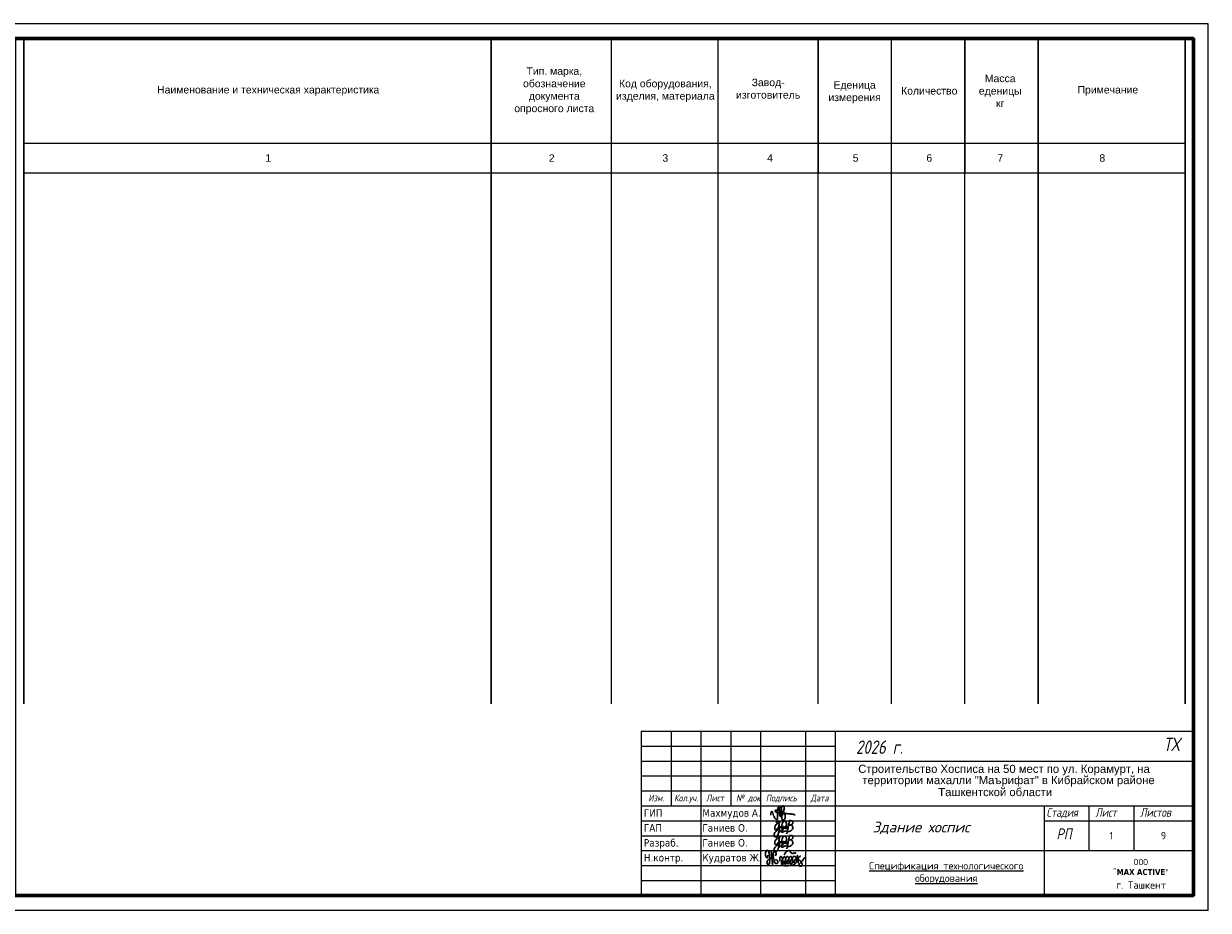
# Model space of a CAD drawing. Header units: millimetres. Extents: x 151654 to 877351, y 70322 to 154322.
# Tile 168 of 176: x 461658 to 501351, y 81152 to 110852. Entities that reach past the tile are written whole.
import ezdxf
from ezdxf.enums import TextEntityAlignment as Align

# ---------------------------------------------------------------- set-up
doc = ezdxf.new("R2010")
doc.units = ezdxf.units.MM
doc.styles.add('ARIAL', font='arial.ttf')
doc.styles.add('COMPLEX', font='isocpeur.ttf')
doc.styles.add('GOST', font='isocpeur.ttf')
doc.styles.get("Standard").update_dxf_attribs({"font": 'arial.ttf'})
doc.styles.add('style1', font='isocpeui.ttf', dxfattribs={"height": 80})
doc.styles.add('Tahoma', font='tahoma.ttf')
doc.styles.add('аббос', font='isocpeur.ttf')

# ---------------------------------------------------------------- blocks, each defined once
blk = doc.blocks.new('A$C4c4061ee')
at = {"color": 184, "lineweight": 30}
blk.add_spline([(-39.7, -7.1), (-36.8, 4), (-34, 7.9), (-31.2, -0.1), (-24.1, -16.2), (-16.7, -23.5), (-13.9, -23.5), (-12.5, -17.9), (-12.5, 12.7), (-8.3, 24.8), (-4.4, 27), (-3.4, 21.4), (-5.7, 12.9), (-4.4, 8), (-4.4, -10), (-2, -12.6), (3.3, -10), (9.6, 6.1), (12.6, 19.5), (7.6, 28.9), (4.7, 26.6), (2.4, 16.6), (1.1, -1.2), (2.9, -14.2), (6.8, -24.8), (10.9, -24.8), (15, -21.3), (16.5, -17.2), (16.5, -9.9), (12, 2), (5.9, 7.4), (-2.7, 10.3), (-10, 12.1), (-17, 12.1), (-21.5, 11.2), (-22.5, 7.7), (-20, 5.4), (-14, 3.7), (-0.7, 1.8), (11, 0.5), (22.2, -1.2), (37.6, -2.6), (43.5, -3.6), (49.3, -4.5), (54.9, -6.4)], degree=3, dxfattribs=at)
blk = doc.blocks.new('x2')
at = {"color": 184, "lineweight": 30}
for points in [[(78585, 16823), (78585, 16800), (78578, 16780), (78566, 16779), (78552, 16793), (78544, 16821), (78544, 16860), (78552, 16896), (78564, 16910), (78580, 16912), (78601, 16877), (78616, 16818), (78621, 16768), (78619, 16720), (78611, 16676), (78602, 16660), (78593, 16657), (78581, 16669), (78573, 16701), (78576, 16724), (78584, 16740), (78594, 16748), (78603, 16750)], [(78621, 16751), (78648, 16780), (78651, 16827), (78645, 16873), (78641, 16894), (78640, 16890), (78642, 16883), (78649, 16847), (78651, 16827), (78656, 16789), (78660, 16746), (78664, 16706), (78667, 16672), (78670, 16661), (78668, 16666), (78667, 16673), (78662, 16732), (78659, 16755), (78657, 16779), (78656, 16786), (78664, 16778), (78674, 16781), (78681, 16806), (78681, 16850), (78685, 16876), (78696, 16889), (78711, 16888), (78728, 16865), (78731, 16843), (78727, 16825), (78716, 16823), (78709, 16824)], [(78797, 16717), (78799, 16789), (78806, 16801), (78818, 16800), (78841, 16772), (78848, 16732), (78854, 16681), (78849, 16663), (78835, 16661), (78825, 16677), (78828, 16710), (78841, 16744), (78856, 16774), (78870, 16795), (78889, 16793), (78903, 16760), (78909, 16701), (78909, 16673), (78892, 16667), (78877, 16683), (78882, 16713), (78895, 16740), (78901, 16769), (78910, 16791), (78930, 16803), (78950, 16791), (78958, 16755), (78963, 16717), (78965, 16682), (78952, 16673), (78932, 16676), (78931, 16706), (78946, 16742), (78966, 16782), (78978, 16800), (79002, 16799), (79017, 16771), (79021, 16716), (79017, 16685), (79006, 16671), (78991, 16674), (78983, 16708), (78998, 16742), (79019, 16775), (79039, 16800), (79068, 16805), (79086, 16776), (79091, 16716), (79082, 16687), (79061, 16684), (79050, 16697), (79066, 16740), (79088, 16767), (79107, 16798), (79110, 16823), (79111, 16819), (79125, 16691), (79125, 16695), (79121, 16755), (79122, 16767), (79132, 16785), (79154, 16805), (79162, 16810), (79158, 16808)], [(78886, 16827), (78881, 16847), (78905, 16877), (78937, 16904), (78959, 16908), (78977, 16898), (78986, 16880), (78997, 16864), (79013, 16858), (79041, 16860), (79061, 16865), (79080, 16864), (79086, 16862)], [(78681, 16802), (78685, 16767), (78695, 16721), (78707, 16692), (78720, 16679), (78739, 16676), (78754, 16683), (78761, 16706), (78756, 16725), (78748, 16738), (78736, 16746), (78724, 16744), (78721, 16737)], [(78879, 16636), (78919, 16635), (78966, 16642), (79009, 16647), (79042, 16654), (79068, 16654)], [(79121, 16760), (79131, 16746), (79145, 16737), (79160, 16728), (79174, 16710), (79187, 16686), (79192, 16665), (79190, 16644), (79182, 16633), (79161, 16630), (79145, 16632), (79135, 16643), (79134, 16657), (79144, 16670), (79157, 16684), (79172, 16700), (79187, 16716), (79206, 16740), (79225, 16769), (79240, 16791)]]:
    blk.add_spline(points, degree=3, dxfattribs=at)
blk = doc.blocks.new('Odil Ganiyev')
at = {"color": 184, "lineweight": 30}
for points in [[(278009, -189095), (278081, -189029), (278139, -189055), (278204, -188993)], [(278218, -189288), (278220, -189298), (278251, -189229), (278258, -189294), (278315, -189206), (278295, -189231), (278320, -189288), (278380, -189198), (278355, -189239), (278384, -189286), (278449, -189192), (278428, -189223), (278438, -189281), (278515, -189197), (278494, -189208), (278505, -189282), (278604, -188932), (278563, -189514)], [(278174, -189155), (278173, -189633), (278135, -189699), (278036, -189702), (278008, -189605), (278074, -189469), (278128, -189405), (278218, -189288)], [(278213, -189509), (278316, -189388), (278340, -189483), (278421, -189425), (278521, -189382)]]:
    blk.add_spline(points, degree=3, dxfattribs=at)
for points, knots in [([(278396, -189316), (278466, -189243), (278495, -189145), (278487, -189009), (278378, -188944), (278332, -188998), (278319, -189020), (278305, -189050), (278280, -189134), (278300, -189288), (278388, -189386)], [0, 0, 0, 0, 210.331661, 341.544209, 437.993539, 521.209993, 521.209993, 521.209993, 602.643394, 823.015149, 823.015149, 823.015149, 823.015149]), ([(278617, -189118), (278680, -189058), (278780, -189127), (278817, -189262), (278675, -189400), (278595, -189412), (278531, -189410)], [498.211239, 498.211239, 498.211239, 498.211239, 560.962433, 628.560844, 789.184895, 992.203079, 992.203079, 992.203079, 992.203079]), ([(278604, -188939), (278630, -188908), (278658, -188890), (278746, -188897), (278776, -188980), (278743, -189054), (278691, -189101), (278617, -189118)], [0, 0, 0, 0, 59.301687, 137.83445, 232.671471, 306.955654, 371.443461, 371.443461, 371.443461, 371.443461]), ([(278093, -189111), (278063, -189124), (277979, -189180), (277976, -189469), (278121, -189357), (278159, -189260), (278167, -189222)], [0, 0, 0, 0, 84.01965, 319.3343, 434.006974, 519.963926, 519.963926, 519.963926, 519.963926]), ([(278167, -189222), (278181, -189151), (278171, -189084), (278111, -189103), (278093, -189111)], [526.826092, 526.826092, 526.826092, 526.826092, 665.559085, 706.396126, 706.396126, 706.396126, 706.396126])]:
    blk.add_open_spline(points, degree=3, knots=knots, dxfattribs=at)

msp = doc.modelspace()

# ---------------------------------------------------------------- linework, layer by layer
at = {"color": 157, "ltscale": 100, "true_color": 0x325a67}
for p, q in [((461664.9, 110352.4), (461664.9, 105852.4)), ((477320.5, 110352.4), (477320.5, 105852.4)), ((481346, 110352.4), (481346, 105852.4)), ((484920.9, 110352.4), (484920.9, 105852.4)), ((488272.9, 110352.4), (488272.9, 105852.4)), ((490729.3, 110352.4), (490729.3, 105852.4)), ((493188.5, 110352.4), (493188.5, 105852.4)), ((495647.9, 110352.4), (495647.9, 105852.4)), ((500576.9, 110352.4), (500576.9, 105852.4)), ((461664.9, 106852.4), (500576.9, 106852.4)), ((461664.9, 105852.4), (500576.9, 105852.4))]:
    msp.add_line(p, q, dxfattribs=at)
for p, q in [((482350.8, 87152.4), (482350.8, 81652.4)), ((482350.8, 87152.4), (500850.8, 87152.4)), ((483350.8, 87152.4), (483350.8, 84652.4)), ((484350.8, 87152.4), (484350.8, 81652.4)), ((485350.8, 87152.4), (485350.8, 84652.4)), ((486350.8, 87152.4), (486350.8, 81652.4)), ((487850.8, 87152.4), (487850.8, 81652.4)), ((488850.8, 87152.4), (488850.8, 81652.4)), ((482350.8, 86652.4), (488850.8, 86652.4)), ((482350.8, 86152.4), (500850.8, 86152.4)), ((482350.8, 85652.4), (488850.8, 85652.4)), ((482350.8, 85152.4), (488850.8, 85152.4)), ((482350.8, 84652.4), (500850.8, 84652.4)), ((495850.8, 84652.4), (495850.8, 81652.4)), ((497350.8, 84652.4), (497350.8, 83152.4)), ((498850.8, 84652.4), (498850.8, 83152.4)), ((482350.8, 84152.4), (488850.8, 84152.4)), ((495850.8, 84152.4), (500850.8, 84152.4)), ((482350.8, 83652.4), (488850.8, 83652.4)), ((482350.8, 83152.4), (500850.8, 83152.4)), ((482350.8, 82652.4), (488850.8, 82652.4)), ((482350.8, 82152.4), (488850.8, 82152.4))]:
    msp.add_line(p, q)
at = {"linetype": 'Continuous', "lineweight": 60, "ltscale": 100}
for p, q in [((500850.8, 81652.4), (500850.8, 87152.4)), ((482350.8, 81652.4), (500850.8, 81652.4))]:
    msp.add_line(p, q, dxfattribs=at)
at = {"color": 157, "ltscale": 100, "true_color": 0x325a67}
msp.add_lwpolyline([(459350.8, 81152.4), (501350.8, 81152.4), (501350.8, 110852.4), (459350.8, 110852.4)], close=True, dxfattribs=at)
at = {"color": 157, "linetype": 'Continuous', "lineweight": 60, "ltscale": 200, "true_color": 0x325a67}
msp.add_lwpolyline([(461350.8, 81652.4), (500850.8, 81652.4), (500850.8, 110352.4), (461350.8, 110352.4)], close=True, dxfattribs=at)
at = {"ltscale": 100, "const_width": 50}
for points in [[(461664.9, 110352.4), (461664.9, 88057.7)], [(477320.5, 110352.4), (477320.5, 88057.7)], [(481346, 110352.4), (481346, 88057.7)], [(484920.9, 110352.4), (484920.9, 88057.7)], [(488272.9, 110352.4), (488272.9, 88057.7)], [(490729.3, 110352.4), (490729.3, 88057.7)], [(493188.5, 110352.4), (493188.5, 88057.7)], [(495647.9, 110352.4), (495647.9, 88057.7)], [(500576.9, 110352.4), (500576.9, 88057.7)]]:
    msp.add_lwpolyline(points, dxfattribs=at)

# ---------------------------------------------------------------- block references
for name, p, xscale, yscale, zscale in [('A$C4c4061ee', (487030.2, 84402.7), 8.784880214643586, 8.784880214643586, 8.784880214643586), ('x2', (338203.8, 51227.6), 1.888273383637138, 1.888273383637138, 1.888273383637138)]:
    msp.add_blockref(name, p, dxfattribs=dict(xscale=xscale, yscale=yscale, zscale=zscale))
at = {"xscale": 0.7473481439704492, "yscale": 0.7473481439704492, "zscale": 0.7473481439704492, "rotation": 351.5695638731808}
for p in [(302056.1, 254335.4), (302056.1, 253835.4)]:
    msp.add_blockref('Odil Ganiyev', p, dxfattribs=at)

# ---------------------------------------------------------------- texts
at = {"style": 'style1', "width": 0.8}
for s, height, p in [('ТХ', 449.21, (499851.9, 86487.9)), ('2026 г.', 449.21, (489547.1, 86393.1)), ('Изм.', 225, (482587.9, 84802)), ('Кол.уч.', 225, (483452.6, 84802)), ('Лист', 225, (484522.5, 84802)), ('№ док', 225, (485526, 84802)), ('Подпись', 225, (486526, 84802)), ('Дата', 225, (488026, 84802)), ('Стадия', 297, (495928.8, 84284.3)), ('Лист', 297, (497565.4, 84284.3)), ('Листов', 297, (499065.4, 84284.3)), ('РП', 371.25, (496265.5, 83525.1))]:
    msp.add_text(s, height=height, dxfattribs=at).set_placement(p)
for s, p in [('Строительство Хосписа на 50 мест по ул. Корамурт, на', (489620.1, 85755.4)), ('территории махалли "Маърифат" в Кибрайском районе', (489759, 85378.3)), ('Ташкентской области', (492301.6, 84976.9))]:
    msp.add_text(s, height=270.75).set_placement(p)
at = {"linetype": 'Continuous', "lineweight": 25, "style": 'Tahoma'}
for s, p in [('ГИП', (482440.8, 84288.5)), ('Махмудов А.', (484398.9, 84288.5)), ('ГАП', (482440.4, 83788.5)), ('Ганиев О.', (484398.9, 83788.5)), ('Разраб.', (482440.4, 83288.5)), ('Ганиев О.', (484398.9, 83288.5)), ('Н.контр.', (482440.8, 82788.5)), ('Кудратов Ж.', (484398.9, 82788.5))]:
    msp.add_text(s, height=250, dxfattribs=at).set_placement(p)
at = {"style": 'style1'}
msp.add_text('Здание хоспис', height=359.61, dxfattribs=at).set_placement((490098.8, 83759.4))
at = {"ltscale": 100, "style": 'COMPLEX'}
msp.add_text('г. Ташкент', height=250, dxfattribs=at).set_placement((499934.1, 81874.7), align=Align.RIGHT)
at = {"color": 157, "ltscale": 100, "true_color": 0x325a67, "char_height": 250, "attachment_point": 5, "style": 'ARIAL'}
for s, insert, width in [('\\pt2727.3;Тип. марка,\\Pобозначение документа\\Pопросного листа', (479436.9, 108602.4), 3354.193), ('\\pt2727.3;Код оборудования,\\Pизделия, материала', (483158.1, 108602.4), 3500), ('\\pt2727.3;Завод-\\Pизготовитель', (486602.5, 108674.8), 3461.415), ('\\pt2727.3;Еденица\\Pизмерения', (489500, 108554.2), 2000), ('\\pt2727.3;Масса\\Pеденицы\\Pкг', (494378.8, 108602.4), 2500), ('\\pt2727.3;Наименование и техническая характеристика', (469850.8, 108602.4), 13000), ('\\pt2727.3;Количество', (492001.2, 108602.4), 2000), ('\\pt2727.3;Примечание', (497986, 108602.4), 4000), ('\\pt2727.25;1', (469850.8, 106352.4), 13000), ('\\pt2727.25;2', (479350.8, 106352.4), 6000), ('\\pt2727.25;3', (483158.1, 106352.4), 3500), ('\\pt2727.25;4', (486662.9, 106352.4), 4500), ('\\pt2727.25;5', (489533.4, 106352.4), 2000), ('\\pt2727.25;6', (492001.2, 106352.4), 2000), ('\\pt2727.25;7', (494378.8, 106352.4), 2500), ('\\pt2727.25;8', (497799.1, 106352.4), 4000)]:
    msp.add_mtext(s, dxfattribs=dict(at, insert=insert, width=width))
at = {"color": 157, "true_color": 0x325a67, "char_height": 250, "width": 1500, "attachment_point": 5, "style": 'аббос'}
for s, insert in [('{\\C7;1}', (498100.8, 83652.4)), ('{\\C7;9}', (499850.8, 83652.4))]:
    msp.add_mtext(s, dxfattribs=dict(at, insert=insert))
at = {"insert": (498100.8, 83652.4), "char_height": 250, "width": 1500, "attachment_point": 5, "style": 'аббос'}
msp.add_mtext('{\\C7;1}', dxfattribs=at)
at = {"color": 157, "ltscale": 100, "true_color": 0x325a67, "transparency": 33554687, "insert": (492570.4, 82402.4), "char_height": 250, "width": 6560.243, "attachment_point": 5, "style": 'GOST'}
msp.add_mtext('{\\LСпецификация технологического оборудования}', dxfattribs=at)
at = {"ltscale": 100, "insert": (499089.7, 82600.3), "char_height": 250, "width": 3120.847, "attachment_point": 5, "style": 'COMPLEX'}
msp.add_mtext('\\pt2727.3;{\\H0.8x;ООО\\P"\\fTahoma|b1|i0|c204|p34;MAX ACTIVE\\fTahoma|b0|i0|c204|p34;"}', dxfattribs=at)

doc.saveas('drawing.dxf')
